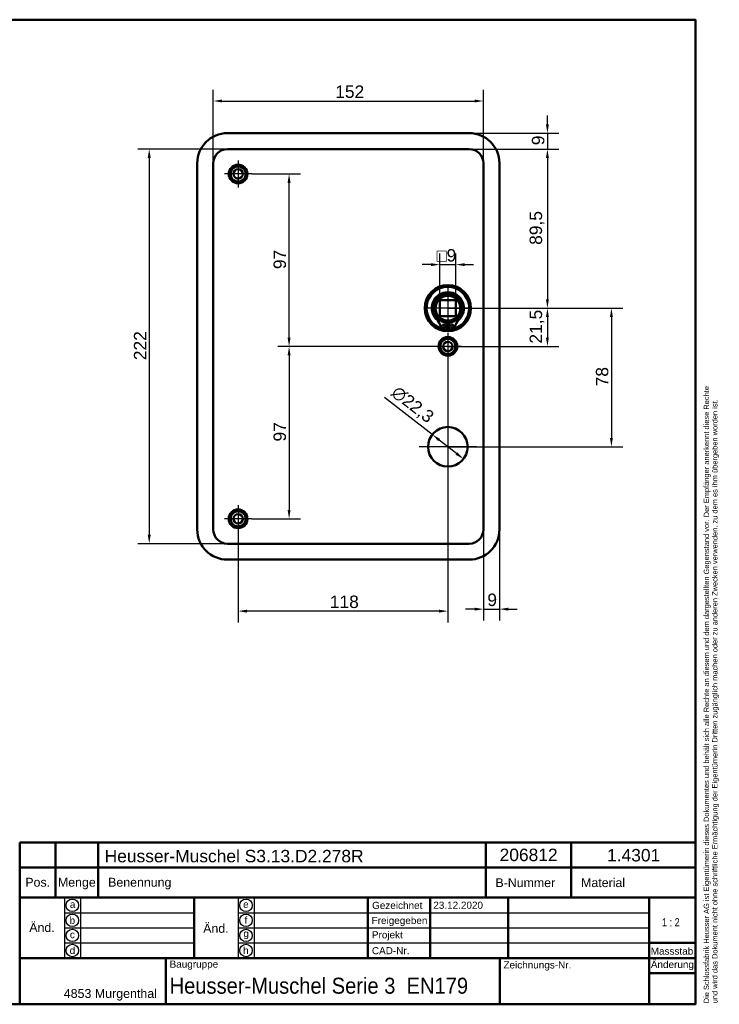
# Model space of a CAD drawing. Header units: millimetres. Extents: x 20 to 833, y 20 to 574.
# Tile 8 of 8: x 440 to 833, y 20 to 574. Entities that reach past the tile are written whole.
import ezdxf
from ezdxf.enums import TextEntityAlignment as Align

# ---------------------------------------------------------------- set-up
doc = ezdxf.new("R2010")
doc.units = ezdxf.units.MM
doc.header["$LTSCALE"] = 2
for name, color, linetype, lineweight in [('Bemaßungen(DIN)', 7, 'Continuous', 25), ('Mittelpunktmarkierung(DIN)', 7, 'Continuous', 25), ('Sichtbare Kanten(DIN)', 7, 'Continuous', 50), ('Skizziergeometrie(DIN)', 7, 'Continuous', 50), ('Skizzierlinie(DIN)', 7, 'Continuous', 25), ('Symbole(DIN)', 7, 'Continuous', 25)]:
    doc.layers.add(name, color=color, linetype=linetype, lineweight=lineweight)
doc.styles.add('Aktuell-DIN', font='arial.ttf')
doc.styles.add('STANDARD-DIN~0', font='arial.ttf')
doc.styles.add('Textstil10', font='arial.ttf')
doc.styles.add('Textstil41', font='arial.ttf', dxfattribs={"width": 0.8})
doc.styles.add('Textstil83', font='arial.ttf', dxfattribs={"width": 0.8})
doc.dimstyles.new('CAD-LAN', dxfattribs={"dimscale": 2, "dimtxt": 3.5, "dimasz": 2.5, "dimexe": 3.175, "dimexo": 0, "dimgap": 0.8, "dimtad": 1, "dimrnd": 1e-08, "dimtxsty": 'STANDARD-DIN~0', "dimcen": 0.09, "dimdle": 10, "dimclrd": 250, "dimclre": 250, "dimclrt": 250, "dimadec": 0, "dimazin": 2, "dimtfac": 1, "dimtmove": 0, "dimatfit": 3, "dimfxl": 1, "dimtolj": 1, "dimtzin": 0, "dimlwd": 25, "dimlwe": 25, "dimarcsym": 0})

# ---------------------------------------------------------------- blocks, each defined once
blk = doc.blocks.new('Ränder Standardrahmen')
at = {"layer": 'Skizziergeometrie(DIN)', "flags": 128}
blk.add_lwpolyline([(10, 10), (10, 287), (410, 287), (410, 10), (10, 10)], dxfattribs=at)
blk = doc.blocks.new('Schriftfelder Heusser')
at = {"layer": 'Skizziergeometrie(DIN)'}
for p, q in [((101, 229.92), (101, 236.92)), ((101, 236.92), (291, 236.92)), ((111, 229.92), (111, 236.92)), ((123, 229.92), (123, 236.92)), ((232, 229.92), (232, 236.92)), ((256, 229.92), (256, 236.92)), ((291, 236.92), (291, 229.92)), ((101, 191.42), (101, 229.92)), ((101, 229.92), (291, 229.92)), ((111, 229.92), (111, 221.42)), ((123, 229.92), (123, 221.42)), ((232, 229.92), (232, 221.42)), ((256, 229.92), (256, 221.42)), ((291, 229.92), (291, 191.42)), ((101, 221.42), (291, 221.42)), ((150, 221.42), (150, 204.42)), ((198.85, 221.42), (198.85, 204.42)), ((216.35, 221.42), (216.35, 204.42)), ((238.35, 221.42), (238.35, 204.42)), ((278, 221.42), (278, 191.42)), ((278, 208.67), (291, 208.67)), ((101, 204.42), (291, 204.42)), ((142, 204.42), (142, 191.42)), ((236, 204.42), (236, 191.42)), ((278, 200.17), (291, 200.17)), ((291, 191.42), (101, 191.42))]:
    blk.add_line(p, q, dxfattribs=at)
at = {"layer": 'Skizzierlinie(DIN)'}
for p, q in [((113.5, 221.42), (113.5, 204.42)), ((118, 221.42), (118, 204.42)), ((162.35, 221.42), (162.35, 204.42)), ((166.85, 221.42), (166.85, 204.42)), ((113.5, 217.17), (150, 217.17)), ((162.35, 217.17), (278, 217.17)), ((113.5, 212.92), (150, 212.92)), ((162.35, 212.92), (278, 212.92)), ((113.5, 208.67), (150, 208.67)), ((162.35, 208.67), (278, 208.67))]:
    blk.add_line(p, q, dxfattribs=at)
for centre in [(115.75, 219.25), (164.6, 219.25), (115.75, 215.04), (164.6, 215.04), (115.75, 210.79), (164.6, 210.79), (115.75, 206.54), (164.6, 206.54)]:
    blk.add_circle(centre, 1.75, dxfattribs=at)
at = {"layer": 'Symbole(DIN)', "color": 7, "insert": (293.33, 191.7), "char_height": 1.5, "width": 182.3003, "attachment_point": 1, "rotation": 90, "line_spacing_factor": 0.944221, "style": 'Aktuell-DIN'}
blk.add_mtext('\\fArial|b0|i0;\\H1.5000;Die Schlossfabrik Heusser AG ist Eigentümerin dieses Dokumentes und behält sich alle Rechte an diesem und dem dargestellten Gegenstand vor. Der Empfänger anerkennt diese Rechte\\Pund wird das Dokument nicht ohne schriftliche Ermächtigung der Eigentümerin Dritten zugänglich machen oder zu anderen Zwecken verwenden, zu dem es ihm übergeben worden ist.\\P ', dxfattribs=at)
at = {"layer": 'Symbole(DIN)', "color": 179, "true_color": 0x262659, "style": 'Aktuell-DIN'}
for s, insert, char_height, attachment_point in [('B-Nummer', (234.74, 225.62), 2.489, 4), ('Material', (265.02, 225.62), 2.489, 5), ('Pos.', (106, 227), 2.489, 2), ('Menge', (117, 227), 2.489, 2), ('Benennung', (125.81, 225.38), 2.489, 4), ('\\fArial|b0|i0;a', (115.81, 219.53), 2, 5), ('\\fArial|b0|i0;e', (164.54, 219.53), 2, 5), ('\\fArial|b0|i0;Gezeichnet', (200.05, 219.23), 2, 4), ('\\fArial|b0|i0;b', (115.75, 215), 2, 5), ('\\fArial|b0|i0;f', (164.55, 215.06), 2, 5), ('\\fArial|b0|i0;Freigegeben', (199.92, 216), 2, 1), ('\\fArial|b0|i0;c', (115.75, 211.01), 2, 5), ('\\fArial|b0|i0;g', (164.63, 211.05), 2, 5), ('\\fArial|b0|i0;Projekt', (200, 211.98), 2, 1), ('\\fArial|b0|i0;d', (115.76, 206.55), 2, 5), ('\\fArial|b0|i0;h', (164.55, 206.57), 2, 5), ('\\fArial|b0|i0;CAD-Nr.', (200, 207.5), 2, 1), ('\\fArial|b0|i0;\\H2.0000;Massstab', (284.39, 206.37), 2, 5), ('\\fArial|b0|i0;\\H2.0000;Baugruppe', (143.1, 203.73), 2, 1), ('\\fArial|b0|i0;Zeichnungs-Nr.', (237, 203.5), 2, 1), ('\\fArial|b0|i0;\\H2.5000;4853 Murgenthal', (113.33, 192.46), 2.5, 7)]:
    blk.add_mtext(s, dxfattribs=dict(at, insert=insert, char_height=char_height, attachment_point=attachment_point))
at = {"layer": 'Symbole(DIN)', "color": 179, "true_color": 0x262659, "attachment_point": 5, "style": 'Aktuell-DIN'}
for s, insert, char_height, width in [('Änd.', (107.21, 213), 2.489, 12.3494), ('Änd.', (156.12, 212.76), 2.489, 12.3494), ('\\fArial|b0|i0;Änderung', (284.51, 202.33), 2, 12.1143)]:
    blk.add_mtext(s, dxfattribs=dict(at, insert=insert, char_height=char_height, width=width))
at = {"layer": 'Symbole(DIN)', "color": 7, "insert": (143.1, 196.62), "char_height": 4.5, "width": 90.18, "attachment_point": 4, "style": 'Aktuell-DIN'}
blk.add_mtext('\\fArial|b0|i0;\\W0.90;\\H4.5000;Heusser-Muschel Serie 3  EN179', dxfattribs=at)
at = {"layer": 'Symbole(DIN)', "color": 179, "true_color": 0x262659, "style": 'Textstil10'}
blk.add_attdef('ERSTELLUNGSDATUM_001', (217.26, 218.29), '', height=2, dxfattribs=at)
at = {"layer": 'Symbole(DIN)', "color": 179, "true_color": 0x262659}
for tag, height, style, p in [('AUTOR', 2.49, 'Aktuell-DIN', (240.03, 219.26)), ('KONTROLLDATUM', 2, 'Textstil10', (217.42, 215.04)), ('KONTROLLIERT_VON', 2, 'Textstil10', (239.98, 215.05))]:
    blk.add_attdef(tag, text='', height=height, dxfattribs=dict(at, style=style)).set_placement(p, align=Align.MIDDLE_LEFT)
at = {"layer": 'Symbole(DIN)', "color": 7, "style": 'Textstil83', "width": 0.8}
blk.add_attdef('Anfänglicher_Ansichtsmaßstab_001', (281.57, 213.34), '', height=2.3, dxfattribs=at)
at = {"layer": 'Symbole(DIN)', "color": 179, "true_color": 0x262659, "style": 'Textstil10'}
blk.add_attdef('PROJEKT', text='', height=2, dxfattribs=at).set_placement((217.77, 209.72), align=Align.BOTTOM_LEFT)
at = {"layer": 'Symbole(DIN)', "color": 7, "style": 'Textstil41', "width": 0.8}
blk.add_attdef('STATUS', text='', height=5, dxfattribs=at).set_placement((284.53, 195.86), align=Align.MIDDLE_CENTER)
blk = doc.blocks.new('*D8')
at = {"layer": 'Bemaßungen(DIN)', "color": 250, "linetype": 'Continuous', "lineweight": 25, "true_color": 0x3f3f3f, "transparency": 16777216}
for p, q in [((680.73, 411.68), (743.08, 411.68)), ((736.73, 406.68), (736.73, 395.18)), ((680.73, 390.18), (743.08, 390.18))]:
    blk.add_line(p, q, dxfattribs=at)
at = {"layer": 'Bemaßungen(DIN)', "color": 250, "linetype": 'Continuous', "true_color": 0x3f3f3f, "transparency": 16777216}
for points in [[(735.89, 406.68), (737.56, 406.68), (736.73, 411.68)], [(735.89, 395.18), (737.56, 395.18), (736.73, 390.18)]]:
    blk.add_solid(points, dxfattribs=at)
at = {"layer": 'Defpoints', "color": 0, "linetype": 'Continuous', "transparency": 16777216}
for p in [(680.73, 411.68), (680.73, 390.18), (736.73, 390.18)]:
    blk.add_point(p, dxfattribs=at)
at = {"layer": 'Bemaßungen(DIN)', "color": 250, "linetype": 'Continuous', "lineweight": 25, "true_color": 0x3f3f3f, "transparency": 16777216, "insert": (726.71, 391.75), "char_height": 7, "attachment_point": 1, "rotation": 90, "style": 'STANDARD-DIN~0'}
blk.add_mtext('\\A1;21,5', dxfattribs=at)
blk = doc.blocks.new('*D9')
at = {"layer": 'Bemaßungen(DIN)', "color": 250, "linetype": 'Continuous', "lineweight": 25, "true_color": 0x3f3f3f, "transparency": 16777216}
for p, q in [((692.73, 501.18), (743.08, 501.18)), ((736.73, 496.18), (736.73, 416.68)), ((680.73, 411.68), (743.08, 411.68))]:
    blk.add_line(p, q, dxfattribs=at)
at = {"layer": 'Bemaßungen(DIN)', "color": 250, "linetype": 'Continuous', "true_color": 0x3f3f3f, "transparency": 16777216}
for points in [[(735.89, 496.18), (737.56, 496.18), (736.73, 501.18)], [(735.89, 416.68), (737.56, 416.68), (736.73, 411.68)]]:
    blk.add_solid(points, dxfattribs=at)
at = {"layer": 'Defpoints', "color": 0, "linetype": 'Continuous', "transparency": 16777216}
for p in [(692.73, 501.18), (680.73, 411.68), (736.73, 411.68)]:
    blk.add_point(p, dxfattribs=at)
at = {"layer": 'Bemaßungen(DIN)', "color": 250, "linetype": 'Continuous', "lineweight": 25, "true_color": 0x3f3f3f, "transparency": 16777216, "insert": (726.71, 447.31), "char_height": 7, "attachment_point": 1, "rotation": 90, "style": 'STANDARD-DIN~0'}
blk.add_mtext('\\A1;89,5', dxfattribs=at)
blk = doc.blocks.new('*D10')
at = {"layer": 'Bemaßungen(DIN)', "color": 250, "linetype": 'Continuous', "lineweight": 25, "true_color": 0x3f3f3f, "transparency": 16777216}
for p, q in [((736.73, 515.18), (736.73, 520.18)), ((692.73, 510.18), (743.08, 510.18)), ((736.73, 510.18), (736.73, 501.18)), ((692.73, 501.18), (743.08, 501.18)), ((736.73, 496.18), (736.73, 491.18))]:
    blk.add_line(p, q, dxfattribs=at)
at = {"layer": 'Bemaßungen(DIN)', "color": 250, "linetype": 'Continuous', "true_color": 0x3f3f3f, "transparency": 16777216}
for points in [[(735.89, 515.18), (737.56, 515.18), (736.73, 510.18)], [(735.89, 496.18), (737.56, 496.18), (736.73, 501.18)]]:
    blk.add_solid(points, dxfattribs=at)
at = {"layer": 'Defpoints', "color": 0, "linetype": 'Continuous', "transparency": 16777216}
for p in [(692.73, 510.18), (692.73, 501.18), (736.73, 501.18)]:
    blk.add_point(p, dxfattribs=at)
at = {"layer": 'Bemaßungen(DIN)', "color": 250, "linetype": 'Continuous', "lineweight": 25, "true_color": 0x3f3f3f, "transparency": 16777216, "insert": (727.98, 503.38), "char_height": 7, "attachment_point": 1, "rotation": 90, "style": 'STANDARD-DIN~0'}
blk.add_mtext('\\A1;9', dxfattribs=at)
blk = doc.blocks.new('*D11')
at = {"layer": 'Bemaßungen(DIN)', "color": 250, "linetype": 'Continuous', "lineweight": 25, "true_color": 0x3f3f3f, "transparency": 16777216}
for p, q in [((680.73, 411.68), (779.08, 411.68)), ((772.73, 406.68), (772.73, 338.68)), ((680.73, 333.68), (779.08, 333.68))]:
    blk.add_line(p, q, dxfattribs=at)
at = {"layer": 'Bemaßungen(DIN)', "color": 250, "linetype": 'Continuous', "true_color": 0x3f3f3f, "transparency": 16777216}
for points in [[(771.89, 406.68), (773.56, 406.68), (772.73, 411.68)], [(771.89, 338.68), (773.56, 338.68), (772.73, 333.68)]]:
    blk.add_solid(points, dxfattribs=at)
at = {"layer": 'Defpoints', "color": 0, "linetype": 'Continuous', "transparency": 16777216}
for p in [(680.73, 411.68), (680.73, 333.68), (772.73, 333.68)]:
    blk.add_point(p, dxfattribs=at)
at = {"layer": 'Bemaßungen(DIN)', "color": 250, "linetype": 'Continuous', "lineweight": 25, "true_color": 0x3f3f3f, "transparency": 16777216, "insert": (763.98, 367.69), "char_height": 7, "attachment_point": 1, "rotation": 90, "style": 'STANDARD-DIN~0'}
blk.add_mtext('\\A1;78', dxfattribs=at)
blk = doc.blocks.new('*D12')
at = {"layer": 'Bemaßungen(DIN)', "color": 250, "linetype": 'Continuous', "lineweight": 25, "true_color": 0x3f3f3f, "transparency": 16777216}
for p, q in [((570.38, 487.18), (597.75, 487.18)), ((591.4, 395.18), (591.4, 482.18)), ((673.08, 390.18), (585.05, 390.18))]:
    blk.add_line(p, q, dxfattribs=at)
at = {"layer": 'Bemaßungen(DIN)', "color": 250, "linetype": 'Continuous', "true_color": 0x3f3f3f, "transparency": 16777216}
for points in [[(590.57, 482.18), (592.23, 482.18), (591.4, 487.18)], [(590.57, 395.18), (592.23, 395.18), (591.4, 390.18)]]:
    blk.add_solid(points, dxfattribs=at)
at = {"layer": 'Defpoints', "color": 0, "linetype": 'Continuous', "transparency": 16777216}
for p in [(570.38, 487.18), (591.4, 487.18), (673.08, 390.18)]:
    blk.add_point(p, dxfattribs=at)
at = {"layer": 'Bemaßungen(DIN)', "color": 250, "linetype": 'Continuous', "lineweight": 25, "true_color": 0x3f3f3f, "transparency": 16777216, "insert": (582.65, 433.67), "char_height": 7, "attachment_point": 1, "rotation": 90, "style": 'STANDARD-DIN~0'}
blk.add_mtext('\\A1;97', dxfattribs=at)
blk = doc.blocks.new('*D13')
at = {"layer": 'Bemaßungen(DIN)', "color": 250, "linetype": 'Continuous', "lineweight": 25, "true_color": 0x3f3f3f, "transparency": 16777216}
for p, q in [((680.73, 390.18), (585.05, 390.18)), ((591.4, 385.18), (591.4, 298.18)), ((570.38, 293.18), (597.75, 293.18))]:
    blk.add_line(p, q, dxfattribs=at)
at = {"layer": 'Bemaßungen(DIN)', "color": 250, "linetype": 'Continuous', "true_color": 0x3f3f3f, "transparency": 16777216}
for points in [[(590.57, 385.18), (592.23, 385.18), (591.4, 390.18)], [(590.57, 298.18), (592.23, 298.18), (591.4, 293.18)]]:
    blk.add_solid(points, dxfattribs=at)
at = {"layer": 'Defpoints', "color": 0, "linetype": 'Continuous', "transparency": 16777216}
for p in [(680.73, 390.18), (570.38, 293.18), (591.4, 293.18)]:
    blk.add_point(p, dxfattribs=at)
at = {"layer": 'Bemaßungen(DIN)', "color": 250, "linetype": 'Continuous', "lineweight": 25, "true_color": 0x3f3f3f, "transparency": 16777216, "insert": (582.65, 336.67), "char_height": 7, "attachment_point": 1, "rotation": 90, "style": 'STANDARD-DIN~0'}
blk.add_mtext('\\A1;97', dxfattribs=at)
blk = doc.blocks.new('*D14')
at = {"layer": 'Bemaßungen(DIN)', "color": 250, "linetype": 'Continuous', "lineweight": 25, "true_color": 0x3f3f3f, "transparency": 16777216}
for p, q in [((680.73, 382.53), (680.73, 234.88)), ((562.73, 285.53), (562.73, 234.88)), ((675.73, 241.23), (567.73, 241.23))]:
    blk.add_line(p, q, dxfattribs=at)
at = {"layer": 'Bemaßungen(DIN)', "color": 250, "linetype": 'Continuous', "true_color": 0x3f3f3f, "transparency": 16777216}
for points in [[(567.73, 242.06), (567.73, 240.39), (562.73, 241.23)], [(675.73, 242.06), (675.73, 240.39), (680.73, 241.23)]]:
    blk.add_solid(points, dxfattribs=at)
at = {"layer": 'Defpoints', "color": 0, "linetype": 'Continuous', "transparency": 16777216}
for p in [(680.73, 382.53), (562.73, 285.53), (562.73, 241.23)]:
    blk.add_point(p, dxfattribs=at)
at = {"layer": 'Bemaßungen(DIN)', "color": 250, "linetype": 'Continuous', "lineweight": 25, "true_color": 0x3f3f3f, "transparency": 16777216, "insert": (614.32, 249.98), "char_height": 7, "attachment_point": 1, "style": 'STANDARD-DIN~0'}
blk.add_mtext('\\A1;118', dxfattribs=at)
blk = doc.blocks.new('*D15')
at = {"layer": 'Bemaßungen(DIN)', "color": 250, "linetype": 'Continuous', "lineweight": 25, "true_color": 0x3f3f3f, "transparency": 16777216}
for p, q in [((548.73, 493.18), (548.73, 534.6)), ((700.73, 493.18), (700.73, 534.6)), ((553.73, 528.25), (695.73, 528.25))]:
    blk.add_line(p, q, dxfattribs=at)
at = {"layer": 'Bemaßungen(DIN)', "color": 250, "linetype": 'Continuous', "true_color": 0x3f3f3f, "transparency": 16777216}
for points in [[(553.73, 529.09), (553.73, 527.42), (548.73, 528.25)], [(695.73, 529.09), (695.73, 527.42), (700.73, 528.25)]]:
    blk.add_solid(points, dxfattribs=at)
at = {"layer": 'Defpoints', "color": 0, "linetype": 'Continuous', "transparency": 16777216}
for p in [(700.73, 528.25), (548.73, 493.18), (700.73, 493.18)]:
    blk.add_point(p, dxfattribs=at)
at = {"layer": 'Bemaßungen(DIN)', "color": 250, "linetype": 'Continuous', "lineweight": 25, "true_color": 0x3f3f3f, "transparency": 16777216, "insert": (617.36, 537), "char_height": 7, "attachment_point": 1, "style": 'STANDARD-DIN~0'}
blk.add_mtext('\\A1;152', dxfattribs=at)
blk = doc.blocks.new('*D16')
at = {"layer": 'Bemaßungen(DIN)', "color": 250, "linetype": 'Continuous', "lineweight": 25, "true_color": 0x3f3f3f, "transparency": 16777216}
for p, q in [((556.73, 501.18), (506.38, 501.18)), ((512.73, 496.18), (512.73, 284.18)), ((556.73, 279.18), (506.38, 279.18))]:
    blk.add_line(p, q, dxfattribs=at)
at = {"layer": 'Bemaßungen(DIN)', "color": 250, "linetype": 'Continuous', "true_color": 0x3f3f3f, "transparency": 16777216}
for points in [[(511.89, 496.18), (513.56, 496.18), (512.73, 501.18)], [(511.89, 284.18), (513.56, 284.18), (512.73, 279.18)]]:
    blk.add_solid(points, dxfattribs=at)
at = {"layer": 'Defpoints', "color": 0, "linetype": 'Continuous', "transparency": 16777216}
for p in [(556.73, 501.18), (512.73, 279.18), (556.73, 279.18)]:
    blk.add_point(p, dxfattribs=at)
at = {"layer": 'Bemaßungen(DIN)', "color": 250, "linetype": 'Continuous', "lineweight": 25, "true_color": 0x3f3f3f, "transparency": 16777216, "insert": (504.1, 382.42), "char_height": 7, "attachment_point": 1, "rotation": 90, "style": 'STANDARD-DIN~0'}
blk.add_mtext('\\A1;222', dxfattribs=at)
blk = doc.blocks.new('*D17')
at = {"layer": 'Bemaßungen(DIN)', "color": 250, "linetype": 'Continuous', "lineweight": 25, "true_color": 0x3f3f3f, "transparency": 16777216}
for p, q in [((676.23, 416.18), (676.23, 442.53)), ((685.23, 416.18), (685.23, 442.53)), ((671.23, 436.18), (666.23, 436.18)), ((676.23, 436.18), (685.23, 436.18)), ((690.23, 436.18), (695.23, 436.18))]:
    blk.add_line(p, q, dxfattribs=at)
at = {"layer": 'Bemaßungen(DIN)', "color": 250, "linetype": 'Continuous', "true_color": 0x3f3f3f, "transparency": 16777216}
for points in [[(671.23, 437.01), (671.23, 435.35), (676.23, 436.18)], [(690.23, 437.01), (690.23, 435.35), (685.23, 436.18)]]:
    blk.add_solid(points, dxfattribs=at)
at = {"layer": 'Defpoints', "color": 0, "linetype": 'Continuous', "transparency": 16777216}
for p in [(685.23, 436.18), (676.23, 416.18), (685.23, 416.18)]:
    blk.add_point(p, dxfattribs=at)
at = {"layer": 'Bemaßungen(DIN)', "color": 250, "linetype": 'Continuous', "lineweight": 25, "true_color": 0x3f3f3f, "transparency": 16777216, "insert": (674.35, 444.93), "char_height": 7, "attachment_point": 1, "style": 'STANDARD-DIN~0'}
blk.add_mtext('\\A1;\\fAIGDT|b0|i0;\\H7.0000;o\\fArial|b0|i0;\\H7.0000;9', dxfattribs=at)
blk = doc.blocks.new('*D18')
at = {"layer": 'Bemaßungen(DIN)', "color": 250, "linetype": 'Continuous', "lineweight": 25, "true_color": 0x3f3f3f, "transparency": 16777216}
for p, q in [((671.94, 340.55), (645.15, 361.48)), ((685.57, 329.89), (675.88, 337.47))]:
    blk.add_line(p, q, dxfattribs=at)
at = {"layer": 'Bemaßungen(DIN)', "color": 250, "linetype": 'Continuous', "true_color": 0x3f3f3f, "transparency": 16777216}
for points in [[(676.39, 338.12), (675.37, 336.81), (671.94, 340.55)], [(686.09, 330.55), (685.06, 329.24), (689.51, 326.82)]]:
    blk.add_solid(points, dxfattribs=at)
at = {"layer": 'Defpoints', "color": 0, "linetype": 'Continuous', "transparency": 16777216}
for p in [(671.94, 340.55), (689.51, 326.82)]:
    blk.add_point(p, dxfattribs=at)
at = {"layer": 'Bemaßungen(DIN)', "color": 250, "linetype": 'Continuous', "lineweight": 25, "true_color": 0x3f3f3f, "transparency": 16777216, "insert": (652.72, 368.57), "char_height": 7, "attachment_point": 1, "rotation": 321.9978, "style": 'STANDARD-DIN~0'}
blk.add_mtext('\\A1;∅22,3', dxfattribs=at)
blk = doc.blocks.new('*D19')
at = {"layer": 'Bemaßungen(DIN)', "color": 250, "linetype": 'Continuous', "lineweight": 25, "true_color": 0x3f3f3f, "transparency": 16777216}
for p, q in [((700.73, 287.18), (700.73, 235.99)), ((709.73, 287.18), (709.73, 235.99)), ((695.73, 242.34), (690.73, 242.34)), ((700.73, 242.34), (709.73, 242.34)), ((714.73, 242.34), (719.73, 242.34))]:
    blk.add_line(p, q, dxfattribs=at)
at = {"layer": 'Bemaßungen(DIN)', "color": 250, "linetype": 'Continuous', "true_color": 0x3f3f3f, "transparency": 16777216}
for points in [[(695.73, 243.18), (695.73, 241.51), (700.73, 242.34)], [(714.73, 243.18), (714.73, 241.51), (709.73, 242.34)]]:
    blk.add_solid(points, dxfattribs=at)
at = {"layer": 'Defpoints', "color": 0, "linetype": 'Continuous', "transparency": 16777216}
for p in [(700.73, 287.18), (709.73, 287.18), (709.73, 242.34)]:
    blk.add_point(p, dxfattribs=at)
at = {"layer": 'Bemaßungen(DIN)', "color": 250, "linetype": 'Continuous', "lineweight": 25, "true_color": 0x3f3f3f, "transparency": 16777216, "insert": (702.93, 251.09), "char_height": 7, "attachment_point": 1, "style": 'STANDARD-DIN~0'}
blk.add_mtext('\\A1;9', dxfattribs=at)

msp = doc.modelspace()

# ---------------------------------------------------------------- linework, layer by layer
at = {"layer": 'Mittelpunktmarkierung(DIN)', "linetype": 'Continuous'}
for p, q in [((562.7272, 494.8315), (562.7272, 479.5315)), ((570.3772, 487.1815), (555.0772, 487.1815)), ((680.7272, 423.6815), (680.7272, 399.6815)), ((692.7272, 411.6815), (668.7272, 411.6815)), ((680.7272, 397.8315), (680.7272, 382.5315)), ((688.3772, 390.1815), (673.0772, 390.1815)), ((680.7272, 349.8315), (680.7272, 317.5315)), ((696.8772, 333.6815), (664.5772, 333.6815)), ((562.7272, 300.8315), (562.7272, 285.5315)), ((570.3772, 293.1815), (555.0772, 293.1815))]:
    msp.add_line(p, q, dxfattribs=at)
at = {"layer": 'Sichtbare Kanten(DIN)'}
for p, q in [((556.7272, 510.1815), (692.7272, 510.1815)), ((692.7272, 501.1815), (556.7272, 501.1815)), ((539.7272, 287.1815), (539.7272, 493.1815)), ((548.7272, 493.1815), (548.7272, 287.1815)), ((700.7272, 287.1815), (700.7272, 493.1815)), ((709.7272, 493.1815), (709.7272, 287.1815)), ((676.2272, 407.1815), (676.2272, 416.1815)), ((676.2272, 416.1815), (685.2272, 416.1815)), ((685.2272, 416.1815), (685.2272, 407.1815)), ((685.2272, 407.1815), (676.2272, 407.1815)), ((680.1106, 399.7736), (678.7261, 399.7736)), ((680.1106, 403.4736), (680.1106, 399.7736)), ((681.3439, 399.7736), (681.3439, 403.4736)), ((682.7284, 399.7736), (681.3439, 399.7736)), ((556.7272, 279.1815), (692.7272, 279.1815)), ((692.7272, 270.1815), (556.7272, 270.1815))]:
    msp.add_line(p, q, dxfattribs=at)
for centre, radius in [((562.7272, 487.1815), 5.25), ((562.7272, 487.1815), 4.25), ((562.7272, 487.1815), 2.65), ((680.7272, 411.6815), 13), ((680.7272, 411.6815), 12.5), ((680.7272, 411.6815), 8), ((680.7272, 411.6815), 7), ((678.4956, 401.6236), 0.85), ((682.9589, 401.6236), 0.85), ((680.7272, 390.1815), 5.25), ((680.7272, 390.1815), 4.25), ((680.7272, 390.1815), 2.65), ((680.7272, 333.6815), 11.15), ((562.7272, 293.1815), 5.25), ((562.7272, 293.1815), 4.25), ((562.7272, 293.1815), 2.65)]:
    msp.add_circle(centre, radius, dxfattribs=at)
for centre, radius, start, end in [((556.7272, 493.1815), 17, 90, 180), ((692.7272, 493.1815), 17, 0, 90), ((556.7272, 493.1815), 8, 90, 180), ((692.7272, 493.1815), 8, 0, 90), ((680.7272, 411.6815), 12, 284.792103, 255.207897), ((680.7272, 411.6815), 9, 310.903341, 229.096659), ((680.7272, 411.6815), 8.9667, 314.36355, 225.63645), ((668.3572, 399.0336), 8.7248, 14.802191, 45.63645), ((680.7272, 410.9482), 7.5, 220.969453, 265.283689), ((680.7272, 410.9482), 7.5, 274.716311, 319.030547), ((693.0973, 399.0336), 8.7248, 134.36355, 165.197809), ((678.7261, 401.7736), 2, 194.802191, 270), ((680.7272, 411.6815), 8.2, 253.43926, 286.56074), ((680.7272, 411.6815), 12, 262.898271, 277.101729), ((680.7272, 411.6815), 9, 266.0711, 273.9289), ((682.7284, 401.7736), 2, 270, 345.197809), ((556.7272, 287.1815), 17, 180, 270), ((556.7272, 287.1815), 8, 180, 270), ((692.7272, 287.1815), 8, 270, 0), ((692.7272, 287.1815), 17, 270, 0)]:
    msp.add_arc(centre, radius, start, end, dxfattribs=at)

# ---------------------------------------------------------------- block references
at = {"xscale": 2, "yscale": 2, "zscale": 2}
msp.add_blockref('Ränder Standardrahmen', (0, 0), dxfattribs=at)
msp.add_blockref('Schriftfelder Heusser', (238, -362.8333), dxfattribs=at).add_auto_attribs({'ERSTELLUNGSDATUM_001': '23.12.2020', 'Anfänglicher_Ansichtsmaßstab_001': '1 : 2'})

# ---------------------------------------------------------------- texts
at = {"layer": 'Symbole(DIN)', "color": 7, "char_height": 7, "attachment_point": 1, "style": 'Aktuell-DIN'}
for s, insert, width in [('{\\fArial|b0|i0;\\H7.0000;Heusser-Muschel S3.13.D2.278R}', (487.6588, 106.9058), 145.655489), ('{\\fArial|b0|i0;\\H7.0000;206812}', (709.8296, 107.5797), 32.620428), ('{\\fArial|b0|i0;\\H7.0000;1.4301}', (770.274, 107.4007), 29.899392)]:
    msp.add_mtext(s, dxfattribs=dict(at, insert=insert, width=width))

# ---------------------------------------------------------------- dimensions: what is measured, and where the dimension line sits
at = {"layer": 'Bemaßungen(DIN)', "color": 250, "linetype": 'Continuous', "lineweight": 25, "true_color": 0x3f3f3f}
for base, p1, p2, angle, override, picture, middle in [((700.7272, 528.2533), (548.7272, 493.1815), (700.7272, 493.1815), 180, {"dimgap": 0.8, "dimdec": 2, "dimtol": 0, "dimlim": 0, "dimtp": 0, "dimtm": 0, "dimtdec": 2, "dimtofl": 0, "dimatfit": 1}, '*D15', (624.7272, 528.2533)), ((736.7272, 501.1815), (692.7272, 510.1815), (692.7272, 501.1815), 270, {"dimgap": 0.8, "dimdec": 2, "dimtol": 0, "dimlim": 0, "dimtp": 0, "dimtm": 0, "dimtdec": 2, "dimtofl": 1, "dimatfit": 1}, '*D10', (736.7272, 505.6815)), ((512.7272, 279.1815), (556.7272, 501.1815), (556.7272, 279.1815), 90, {"dimgap": 0.8, "dimdec": 2, "dimtol": 0, "dimlim": 0, "dimtp": 0, "dimtm": 0, "dimtdec": 2, "dimtofl": 0, "dimatfit": 1}, '*D16', (512.7272, 390.1815)), ((736.7272, 411.6815), (692.7272, 501.1815), (680.7272, 411.6815), 90, {"dimgap": 0.8, "dimdec": 2, "dimtol": 0, "dimlim": 0, "dimtp": 0, "dimtm": 0, "dimtdec": 2, "dimtofl": 0, "dimatfit": 1}, '*D9', (736.7272, 456.4315)), ((591.3995, 487.1815), (673.0772, 390.1815), (570.3772, 487.1815), 90, {"dimgap": 0.8, "dimdec": 2, "dimtol": 0, "dimlim": 0, "dimtp": 0, "dimtm": 0, "dimtdec": 2, "dimtofl": 0, "dimatfit": 1}, '*D12', (591.3995, 438.6815)), ((736.7272, 390.1815), (680.7272, 411.6815), (680.7272, 390.1815), 90, {"dimgap": 0.8, "dimdec": 2, "dimtol": 0, "dimlim": 0, "dimtp": 0, "dimtm": 0, "dimtdec": 2, "dimtofl": 0, "dimatfit": 1}, '*D8', (736.7272, 400.9315)), ((772.7272, 333.6815), (680.7272, 411.6815), (680.7272, 333.6815), 90, {"dimgap": 0.8, "dimdec": 2, "dimtol": 0, "dimlim": 0, "dimtp": 0, "dimtm": 0, "dimtdec": 2, "dimtofl": 0, "dimatfit": 1}, '*D11', (772.7272, 372.6815)), ((591.3995, 293.1815), (680.7272, 390.1815), (570.3772, 293.1815), 90, {"dimgap": 0.8, "dimdec": 2, "dimtol": 0, "dimlim": 0, "dimtp": 0, "dimtm": 0, "dimtdec": 2, "dimtofl": 0, "dimatfit": 1}, '*D13', (591.3995, 341.6815)), ((562.7272, 241.2271), (680.7272, 382.5315), (562.7272, 285.5315), 180, {"dimgap": 0.8, "dimdec": 2, "dimtol": 0, "dimlim": 0, "dimtp": 0, "dimtm": 0, "dimtdec": 2, "dimtofl": 0, "dimatfit": 1}, '*D14', (621.7272, 241.2271))]:
    dim = msp.add_linear_dim(base=base, p1=p1, p2=p2, angle=angle, dimstyle='CAD-LAN', override=override, dxfattribs=at)
    dim.commit()
    dim.dimension.update_dxf_attribs({"geometry": picture, "text_midpoint": middle, "dimtype": 160})
dim = msp.add_linear_dim(base=(685.2272, 436.1815), p1=(676.2272, 416.1815), p2=(685.2272, 416.1815), angle=180, text='\\fAIGDT|b0|i0;\\H7.0000;o\\fArial|b0|i0;\\H7.0000;<>', dimstyle='CAD-LAN', override={"dimgap": 0.8, "dimdec": 2, "dimtol": 0, "dimlim": 0, "dimtp": 0, "dimtm": 0, "dimtdec": 2, "dimtofl": 1, "dimatfit": 1}, dxfattribs=at)
dim.commit()
dim.dimension.update_dxf_attribs({"geometry": '*D17', "text_midpoint": (680.7272, 436.1815), "dimtype": 160})
dim = msp.add_diameter_dim_2p(p1=(689.5133, 326.8165), p2=(671.9412, 340.5465), dimstyle='CAD-LAN', override={"dimgap": 0.8, "dimdec": 2, "dimlfac": 1, "dimtol": 0, "dimlim": 0, "dimtp": 0, "dimtm": 0, "dimtdec": 2, "dimatfit": 2}, dxfattribs=at)
dim.commit()
dim.dimension.update_dxf_attribs({"geometry": '*D18', "text_midpoint": (656.5759, 352.5521), "dimtype": 163})
dim = msp.add_linear_dim(base=(709.7272, 242.3445), p1=(700.7272, 287.1815), p2=(709.7272, 287.1815), dimstyle='CAD-LAN', override={"dimgap": 0.8, "dimdec": 2, "dimtol": 0, "dimlim": 0, "dimtp": 0, "dimtm": 0, "dimtdec": 2, "dimtofl": 1, "dimatfit": 1}, dxfattribs=at)
dim.commit()
dim.dimension.update_dxf_attribs({"geometry": '*D19', "text_midpoint": (705.2272, 242.3445), "dimtype": 160})

doc.saveas('drawing.dxf')
